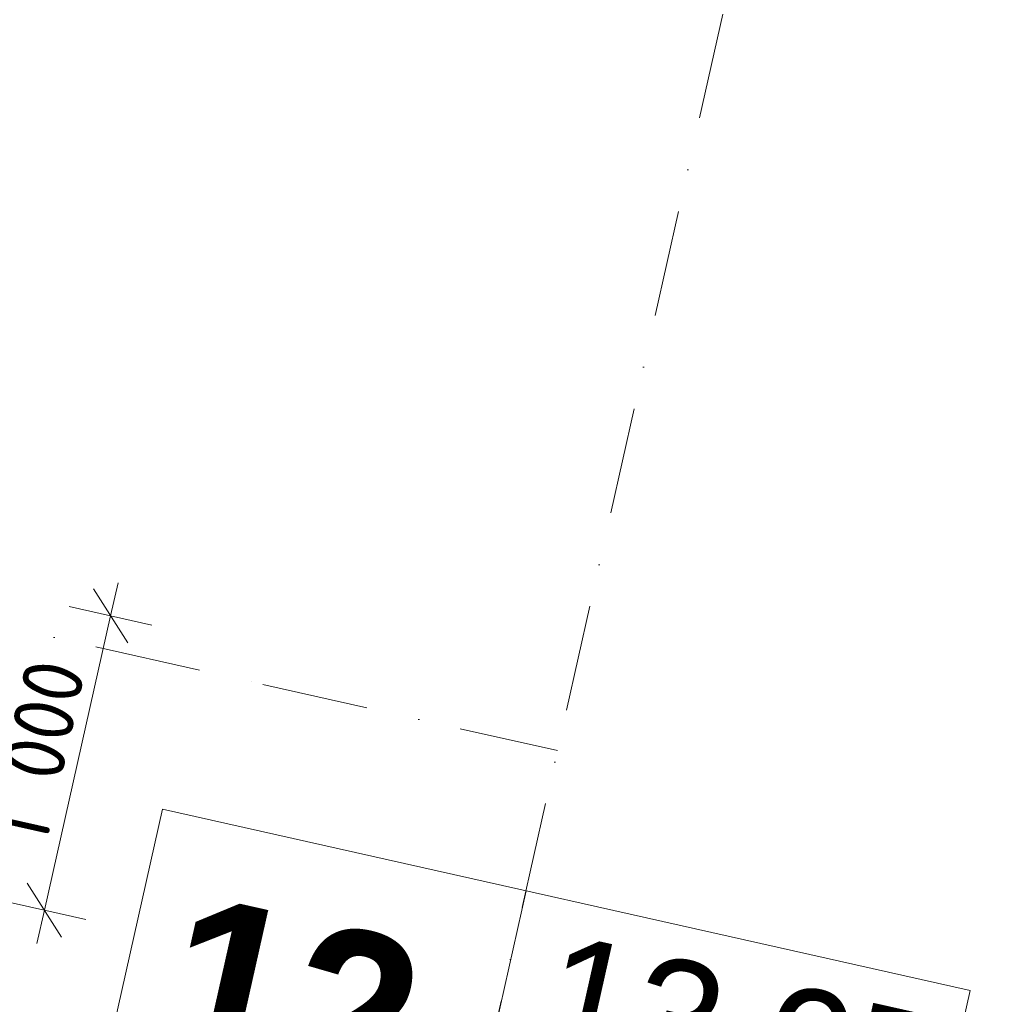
# Model space of a CAD drawing. Header units: millimetres. Extents: x -7213913 to -6999406, y 6129472 to 6470382.
# Tile 111 of 256: x -7187030 to -7183782, y 6162866 to 6166129. Entities that reach past the tile are written whole.
import ezdxf
from ezdxf.enums import TextEntityAlignment as Align

# ---------------------------------------------------------------- set-up
doc = ezdxf.new("R2010")
doc.units = ezdxf.units.MM
doc.header["$MEASUREMENT"] = 0
doc.linetypes.add('Штрихпунктирная', pattern=[670.277762, 352.777767, -176.388884, 0, -141.111112])
for name, color, linetype in [('S - квартира_маркер.АР', 7, 'Continuous'), ('АР-Чертеж-Оси_Осевые размеры.АР', 7, 'Continuous'), ('АР-Чертеж-Размеры.АР', 7, 'Continuous')]:
    doc.layers.add(name, color=color, linetype=linetype)
for name, color, linetype, lineweight in [('S - квартира_маркер.АР_Ном._пера__1', 7, 'Continuous', 0), ('АР-Чертеж-Оси_Осевые размеры.АР_Ном._пера__120', 7, 'Continuous', 0), ('АР-Чертеж-Размеры.АР_Ном._пера__1', 7, 'Continuous', 0)]:
    doc.layers.add(name, color=color, linetype=linetype, lineweight=lineweight)
doc.styles.add('РЎР“Р•РќР•Р\xa0Р\x98Р\xa0_РЎРўР\x98Р›Р¬_3', font='GOST_Common.ttf')
doc.styles.add('РЎР“Р•РќР•Р\xa0Р\x98Р\xa0_РЎРўР\x98Р›Р¬_5', font='GOTHIC.TTF')
doc.styles.add('РЎР“Р•РќР•Р\xa0Р\x98Р\xa0_РЎРўР\x98Р›Р¬_6', font='GOTHICB.TTF')
doc.dimstyles.new('СГЕНЕРИР_СТИЛЬ__5', dxfattribs={"dimtxt": 200, "dimasz": 142.5, "dimexe": 0.18, "dimexo": 0.0625, "dimgap": 0, "dimtad": 1, "dimdec": 0, "dimzin": 0, "dimdsep": 46, "dimtxsty": 'РЎР“Р•РќР•Р\xa0Р\x98Р\xa0_РЎРўР\x98Р›Р¬_3', "dimblk": 'ARROWHEAD_6', "dimblk1": 'ARROWHEAD_6', "dimblk2": 'ARROWHEAD_6', "dimcen": 0.09, "dimse1": 1, "dimse2": 1, "dimclrd": 7, "dimclre": 7, "dimclrt": 7, "dimazin": 0, "dimtfac": 1, "dimtdec": 4, "dimtmove": 0, "dimatfit": 3, "dimfxl": 1, "dimtolj": 1, "dimtzin": 0, "dimarcsym": 0})

# ---------------------------------------------------------------- blocks, each defined once
blk = doc.blocks.new('labelLabPP_FlatE34FrameRed3d[105]_10', base_point=(-7186605.7, 6162931.9))
at = {"layer": 'S - квартира_маркер.АР_Ном._пера__1', "color": 7, "linetype": 'Continuous', "lineweight": 0}
for p, q in [((-7186557.3, 6163512.4), (-7186969.5, 6161676.9)), ((-7186557.3, 6163512.4), (-7183881.5, 6162911.4)), ((-7185353, 6163241.9), (-7185765.3, 6161406.4)), ((-7183881.5, 6162911.4), (-7184293.8, 6161075.9)), ((-7185491.2, 6162627), (-7184019.6, 6162296.5)), ((-7186685.3, 6162577.1), (-7185637.2, 6162341.7)), ((-7185629.3, 6162012), (-7184157.8, 6161681.5)), ((-7186969.5, 6161676.9), (-7184293.8, 6161075.9))]:
    blk.add_line(p, q, dxfattribs=at)
at = {"layer": 'S - квартира_маркер.АР_Ном._пера__1', "color": 7, "lineweight": 0}
for tag, height, style, p in [('TS_FLATNUMBER', 560, 'РЎР“Р•РќР•Р\xa0Р\x98Р\xa0_РЎРўР\x98Р›Р¬_6', (-7185523.3, 6162737.9)), ('TS_LIVING_ROOM_AREA', 400, 'РЎР“Р•РќР•Р\xa0Р\x98Р\xa0_РЎРўР\x98Р›Р¬_5', (-7183983.1, 6162616.8)), ('TS_POSTFIXNUMROOMS', 560, 'РЎР“Р•РќР•Р\xa0Р\x98Р\xa0_РЎРўР\x98Р›Р¬_6', (-7185698.6, 6161950.2)), ('TS_WITHOUTBALK', 400, 'РЎР“Р•РќР•Р\xa0Р\x98Р\xa0_РЎРўР\x98Р›Р¬_5', (-7184121.9, 6161998.9)), ('TS_ALLSQUARE', 400, 'РЎР“Р•РќР•Р\xa0Р\x98Р\xa0_РЎРўР\x98Р›Р¬_5', (-7184262.1, 6161374.4))]:
    blk.add_attdef(tag, text='', height=height, rotation=347.3417, dxfattribs=dict(at, style=style)).set_placement(p, align=Align.MIDDLE_RIGHT)
blk = doc.blocks.new('*D919', base_point=(-6566190.3, 6562677.8))
at = {"layer": 'АР-Чертеж-Размеры.АР_Ном._пера__1', "color": 7, "linetype": 'Continuous', "lineweight": 0, "transparency": 16777216}
for p, q in [((-7186704.6, 6164263.3), (-7186729.3, 6164153.5)), ((-7186672.6, 6164063.9), (-7186786, 6164243.2)), ((-7186866.5, 6164184.4), (-7186592.1, 6164122.7)), ((-7186729.3, 6164153.5), (-7186948.4, 6163177.8)), ((-7187005.2, 6163267.4), (-7186891.7, 6163088.2)), ((-7187085.6, 6163208.6), (-7186811.2, 6163147)), ((-7186948.4, 6163177.8), (-7186973.1, 6163068))]:
    blk.add_line(p, q, dxfattribs=at)
at = {"layer": 'АР-Чертеж-Размеры.АР_Ном._пера__1', "color": 7, "lineweight": 0, "transparency": 16777216, "insert": (-7186943.1, 6163383.9), "char_height": 200, "attachment_point": 7, "rotation": 77.3417, "style": 'РЎР“Р•РќР•Р\xa0Р\x98Р\xa0_РЎРўР\x98Р›Р¬_3'}
blk.add_mtext('\\A1;{\\pql;\\fGOST Common|b0|i0|c204|p0;\\W1.000000;1\xa0000}', dxfattribs=at)
blk = doc.blocks.new('ARROWHEAD_6')
at = {"color": 0, "linetype": 'Continuous', "lineweight": 0}
for p, q in [((-0.5, -0.5), (0.5, 0.5)), ((0, 0), (-1, 0))]:
    blk.add_line(p, q, dxfattribs=at)
blk = doc.blocks.new('Стандартный Маркер Сетки[184]_10', base_point=(-7211301, 6169557.9))
at = {"layer": 'АР-Чертеж-Оси_Осевые размеры.АР_Ном._пера__120', "color": 7, "linetype": 'Штрихпунктирная', "lineweight": 0}
for p, q in [((-7210325.4, 6169338.8), (-7186224.8, 6163925.9)), ((-7186224.8, 6163925.9), (-7185249.1, 6163706.8))]:
    blk.add_line(p, q, dxfattribs=at)
at = {"layer": 'АР-Чертеж-Оси_Осевые размеры.АР_Ном._пера__120', "color": 7, "lineweight": 0, "style": 'РЎР“Р•РќР•Р\xa0Р\x98Р\xa0_РЎРўР\x98Р›Р¬_5'}
blk.add_attdef('AC_MarkerText_1', text='', height=350, rotation=347.3418, dxfattribs=at).set_placement((-7211719, 6169848.5), align=Align.TOP_CENTER)
blk = doc.blocks.new('Стандартный Маркер Сетки[205]_10', base_point=(-7211301, 6169557.9))
at = {"layer": 'АР-Чертеж-Оси_Осевые размеры.АР_Ном._пера__120', "color": 7, "linetype": 'Штрихпунктирная', "lineweight": 0}
for p, q in [((-7210325.4, 6169338.8), (-7186224.8, 6163925.9)), ((-7186224.8, 6163925.9), (-7185249.1, 6163706.8))]:
    blk.add_line(p, q, dxfattribs=at)
at = {"layer": 'АР-Чертеж-Оси_Осевые размеры.АР_Ном._пера__120', "color": 7, "lineweight": 0, "style": 'РЎР“Р•РќР•Р\xa0Р\x98Р\xa0_РЎРўР\x98Р›Р¬_5'}
blk.add_attdef('AC_MarkerText_1', text='', height=350, rotation=347.3418, dxfattribs=at).set_placement((-7211719, 6169848.5), align=Align.TOP_CENTER)
blk = doc.blocks.new('Стандартный Маркер Сетки[217]_10', base_point=(-7177283.5, 6199173.2))
at = {"layer": 'АР-Чертеж-Оси_Осевые размеры.АР_Ном._пера__120', "color": 7, "linetype": 'Штрихпунктирная', "lineweight": 0}
blk.add_line((-7177502.7, 6198197.5), (-7192274.7, 6132425.5), dxfattribs=at)
at = {"layer": 'АР-Чертеж-Оси_Осевые размеры.АР_Ном._пера__120', "color": 7, "lineweight": 0, "style": 'РЎР“Р•РќР•Р\xa0Р\x98Р\xa0_РЎРўР\x98Р›Р¬_5'}
blk.add_attdef('AC_MarkerText_1', text='', height=350, rotation=347.3418, dxfattribs=at).set_placement((-7192533.5, 6131143.1), align=Align.TOP_CENTER)

msp = doc.modelspace()

# ---------------------------------------------------------------- block references
at = {"layer": 'S - квартира_маркер.АР', "color": 104, "linetype": 'Continuous', "lineweight": 15, "true_color": 0x029e21}
msp.add_blockref('labelLabPP_FlatE34FrameRed3d[105]_10', (-7186605.7, 6162931.9), dxfattribs=at).add_auto_attribs({'TS_POSTFIXNUMROOMS': '1К ', 'TS_FLATNUMBER': '12 ', 'TS_LIVING_ROOM_AREA': '13,97', 'TS_WITHOUTBALK': '46,44', 'TS_ALLSQUARE': '46,44'})
at = {"layer": 'АР-Чертеж-Оси_Осевые размеры.АР', "color": 8, "linetype": 'Continuous', "lineweight": 15}
for name, p in [('Стандартный Маркер Сетки[217]_10', (-7177283.5, 6199173.2)), ('Стандартный Маркер Сетки[184]_10', (-7211301, 6169557.9)), ('Стандартный Маркер Сетки[205]_10', (-7211301, 6169557.9))]:
    msp.add_blockref(name, p, dxfattribs=at)

# ---------------------------------------------------------------- dimensions: what is measured, and where the dimension line sits
at = {"layer": 'АР-Чертеж-Размеры.АР', "color": 7, "linetype": 'Continuous', "lineweight": 0}
dim = msp.add_linear_dim(base=(-7186948.4, 6163177.8), p1=(-7187217.2, 6164263.1), p2=(-7187436.4, 6163287.4), angle=257.3417, dimstyle='СГЕНЕРИР_СТИЛЬ__5', dxfattribs=at)
dim.commit()
dim.dimension.update_dxf_attribs({"geometry": '*D919', "text_midpoint": (-7186965.5, 6163740.6), "dimtype": 160, "text_rotation": 77.3417})

doc.saveas('drawing.dxf')
